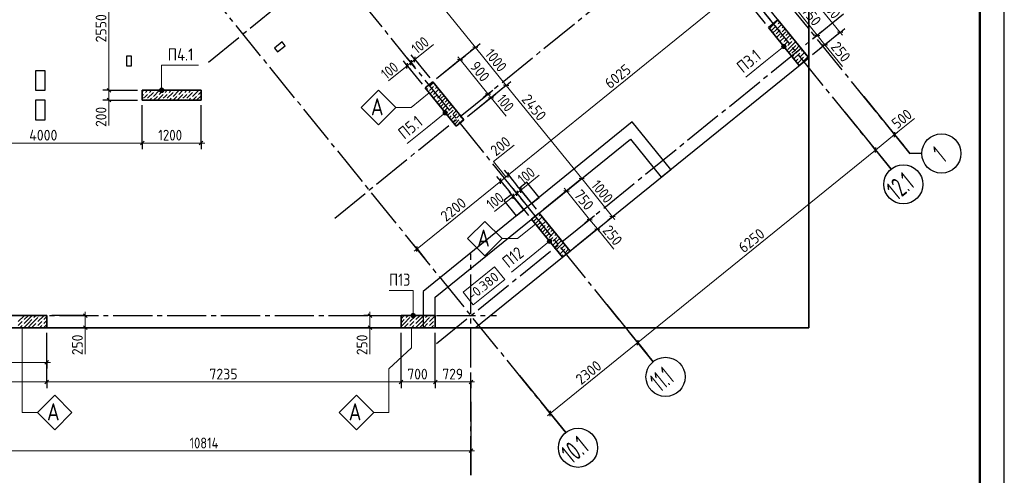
# Model space of a CAD drawing. Header units: millimetres. Extents: x 0 to 59400, y 0 to 42000.
# Tile 10 of 11: x 39290 to 59400, y 16519 to 25825. Entities that reach past the tile are written whole.
import ezdxf

# ---------------------------------------------------------------- set-up
doc = ezdxf.new("R2010")
doc.units = ezdxf.units.MM
doc.linetypes.add('______2', pattern=[270, 200, -70])
doc.linetypes.add('______5', pattern=[1100, 800, -100, 100, -100])
for name, color, linetype, lineweight in [('Standard', 7, 'Continuous', 25), ('ЖБ Перекрытие верхний уровень', 7, 'Continuous', 18), ('ЖБ Перекрытие нижний уровень с отделкой', 7, 'Continuous', 13), ('Общий01', 7, 'Continuous', 13), ('Позиционная метка линия выноска', 7, 'Continuous', 13), ('Примечания', 7, 'Continuous', 13), ('Размерная линия_ общее', 7, 'Continuous', 13)]:
    doc.layers.add(name, color=color, linetype=linetype, lineweight=lineweight)
doc.layers.add('ЖБ Пилон', color=7, linetype='______2', lineweight=13, true_color=0xa0a0a0)
doc.layers.add('Оси', color=7, linetype='______5', lineweight=13, true_color=0x656565)
doc.styles.add('ISOCPEUR', font='txt')

msp = doc.modelspace()

# ---------------------------------------------------------------- hatches: boundary and pattern name
at = {"layer": 'ЖБ Пилон', "linetype": 'Continuous', "lineweight": 18, "transparency": 33554687}
for points in [[(54756, 25719), (54761, 25724), (54766, 25719), (54761, 25714)], [(54836, 25639), (54841, 25644), (54846, 25639), (54841, 25634)], [(54836, 25559), (54841, 25564), (54846, 25559), (54841, 25554)], [(54956, 25599), (54958, 25601), (54962, 25595), (54961, 25594)], [(54716, 25519), (54721, 25524), (54726, 25519), (54721, 25514)], [(54796, 25439), (54801, 25444), (54806, 25439), (54801, 25434)], [(54876, 25359), (54881, 25364), (54886, 25359), (54881, 25354)], [(54916, 25479), (54921, 25484), (54926, 25479), (54921, 25474)], [(54996, 25399), (55001, 25404), (55006, 25399), (55001, 25394)], [(55076, 25399), (55081, 25404), (55086, 25399), (55081, 25394)], [(54956, 25279), (54961, 25284), (54966, 25279), (54961, 25274)], [(54959, 25202), (54961, 25204), (54966, 25199), (54963, 25196)], [(55156, 25319), (55161, 25324), (55166, 25319), (55161, 25314)], [(55236, 25239), (55241, 25244), (55246, 25239), (55241, 25234)], [(55236, 25159), (55241, 25164), (55246, 25159), (55241, 25154)], [(55036, 25119), (55041, 25124), (55046, 25119), (55041, 25114)], [(55116, 25119), (55121, 25124), (55126, 25119), (55121, 25114)], [(55196, 25039), (55201, 25044), (55206, 25039), (55201, 25034)], [(55276, 24959), (55281, 24964), (55286, 24959), (55281, 24954)], [(55316, 25079), (55321, 25084), (55326, 25079), (55321, 25074)], [(42036, 24359), (42041, 24364), (42046, 24359), (42041, 24354)], [(42436, 24359), (42441, 24364), (42446, 24359), (42441, 24354)], [(42836, 24359), (42841, 24364), (42846, 24359), (42841, 24354)], [(47636, 24439), (47641, 24444), (47646, 24439), (47641, 24434)], [(47636, 24359), (47641, 24364), (47646, 24359), (47641, 24354)], [(47756, 24479), (47761, 24484), (47766, 24479), (47761, 24474)], [(47756, 24399), (47761, 24404), (47766, 24399), (47761, 24394)], [(41796, 24199), (41801, 24204), (41806, 24199), (41801, 24194)], [(41836, 24319), (41841, 24324), (41846, 24319), (41841, 24314)], [(41876, 24199), (41881, 24204), (41886, 24199), (41881, 24194)], [(41916, 24319), (41921, 24324), (41926, 24319), (41921, 24314)], [(41996, 24239), (42001, 24244), (42006, 24239), (42001, 24234)], [(42116, 24279), (42121, 24284), (42126, 24279), (42121, 24274)], [(42196, 24199), (42201, 24204), (42206, 24199), (42201, 24194)], [(42236, 24319), (42241, 24324), (42246, 24319), (42241, 24314)], [(42276, 24199), (42281, 24204), (42286, 24199), (42281, 24194)], [(42316, 24319), (42321, 24324), (42326, 24319), (42321, 24314)], [(42396, 24239), (42401, 24244), (42406, 24239), (42401, 24234)], [(42516, 24279), (42521, 24284), (42526, 24279), (42521, 24274)], [(42596, 24199), (42601, 24204), (42606, 24199), (42601, 24194)], [(42636, 24319), (42641, 24324), (42646, 24319), (42641, 24314)], [(42676, 24199), (42681, 24204), (42686, 24199), (42681, 24194)], [(42716, 24319), (42721, 24324), (42726, 24319), (42721, 24314)], [(42796, 24239), (42801, 24244), (42806, 24239), (42801, 24234)], [(42916, 24279), (42921, 24284), (42926, 24279), (42921, 24274)], [(47716, 24279), (47721, 24284), (47726, 24279), (47721, 24274)], [(47796, 24199), (47801, 24204), (47806, 24199), (47801, 24194)], [(47836, 24319), (47841, 24324), (47846, 24319), (47841, 24314)], [(47876, 24199), (47881, 24204), (47886, 24199), (47881, 24194)], [(47916, 24319), (47919, 24322), (47923, 24316), (47921, 24314)], [(47956, 24119), (47961, 24124), (47966, 24119), (47961, 24114)], [(48036, 24039), (48041, 24044), (48046, 24039), (48041, 24034)], [(48036, 23959), (48041, 23964), (48046, 23959), (48041, 23954)], [(48156, 23999), (48161, 24004), (48166, 23999), (48161, 23994)], [(48116, 23879), (48121, 23884), (48126, 23879), (48121, 23874)], [(48196, 23799), (48201, 23804), (48206, 23799), (48201, 23794)], [(48236, 23919), (48241, 23924), (48245, 23919), (48241, 23914)], [(48276, 23799), (48281, 23804), (48286, 23799), (48281, 23794)], [(49802, 21795), (49801, 21794), (49801, 21794)], [(49876, 21799), (49881, 21804), (49886, 21799), (49881, 21794)], [(49956, 21719), (49961, 21724), (49966, 21719), (49961, 21714)], [(50036, 21639), (50041, 21644), (50046, 21639), (50041, 21634)], [(50036, 21559), (50041, 21564), (50046, 21559), (50041, 21554)], [(49996, 21439), (50001, 21444), (50006, 21439), (50001, 21434)], [(50076, 21359), (50081, 21364), (50086, 21359), (50081, 21354)], [(50116, 21479), (50121, 21484), (50126, 21479), (50121, 21474)], [(50196, 21399), (50201, 21404), (50206, 21399), (50201, 21394)], [(50276, 21399), (50281, 21404), (50283, 21402), (50286, 21399), (50281, 21394)], [(50156, 21279), (50161, 21284), (50166, 21279), (50161, 21274)], [(50316, 21119), (50321, 21124), (50326, 21119), (50321, 21114)], [(50436, 21159), (50441, 21164), (50446, 21159), (50441, 21154)], [(50396, 21039), (50401, 21044), (50406, 21039), (50401, 21034)], [(39556, 19719), (39561, 19724), (39566, 19719), (39561, 19714)], [(39676, 19759), (39681, 19764), (39686, 19759), (39681, 19754)], [(47156, 19719), (47161, 19724), (47166, 19719), (47161, 19714)], [(47276, 19759), (47281, 19764), (47286, 19759), (47281, 19754)], [(47556, 19719), (47561, 19724), (47566, 19719), (47561, 19714)], [(47676, 19759), (47681, 19764), (47686, 19759), (47681, 19754)], [(39356, 19679), (39361, 19684), (39366, 19679), (39361, 19674)], [(39356, 19599), (39361, 19604), (39366, 19599), (39361, 19594)], [(39636, 19639), (39641, 19644), (39646, 19639), (39641, 19634)], [(39636, 19559), (39641, 19564), (39646, 19559), (39641, 19554)], [(39756, 19679), (39761, 19684), (39766, 19679), (39761, 19674)], [(39756, 19599), (39761, 19604), (39766, 19599), (39761, 19594)], [(47236, 19639), (47241, 19644), (47246, 19639), (47241, 19634)], [(47236, 19559), (47241, 19564), (47246, 19559), (47241, 19554)], [(47356, 19679), (47361, 19684), (47366, 19679), (47361, 19674)], [(47356, 19599), (47361, 19604), (47366, 19599), (47361, 19594)], [(47636, 19639), (47641, 19644), (47646, 19639), (47641, 19634)], [(47636, 19559), (47641, 19564), (47646, 19559), (47641, 19554)], [(47756, 19679), (47761, 19684), (47766, 19679), (47761, 19674)], [(47756, 19599), (47761, 19604), (47766, 19599), (47761, 19594)]]:
    msp.add_hatch(color=7, dxfattribs=at).paths.add_polyline_path(points, flags=16)
at = {"layer": 'Общий01', "linetype": 'Continuous', "lineweight": 13, "transparency": 33554687}
for points in [[(54853, 25271), (54904, 25234), (54855, 25294)], [(54881, 25236), (54853, 25271), (54862, 25250)], [(54853, 25271), (54881, 25236), (54904, 25234)], [(54855, 25294), (54925, 25243), (54869, 25313)], [(54855, 25294), (54904, 25234), (54925, 25243)], [(54869, 25313), (54939, 25262), (54890, 25322)], [(54869, 25313), (54925, 25243), (54939, 25262)], [(54890, 25322), (54939, 25262), (54941, 25285)], [(54890, 25322), (54941, 25285), (54913, 25320)], [(54913, 25320), (54941, 25285), (54932, 25306)], [(42228, 24404), (42151, 24404), (42144, 24382)], [(42228, 24404), (42144, 24382), (42234, 24382)], [(42234, 24382), (42144, 24382), (42151, 24360)], [(42212, 24421), (42167, 24421), (42151, 24404)], [(42212, 24421), (42151, 24404), (42228, 24404)], [(42234, 24382), (42151, 24360), (42228, 24360)], [(42228, 24360), (42151, 24360), (42167, 24343)], [(42167, 24421), (42212, 24421), (42189, 24427)], [(42228, 24360), (42167, 24343), (42212, 24343)], [(42212, 24343), (42167, 24343), (42189, 24337)], [(47938, 23918), (47989, 23881), (47941, 23941)], [(47941, 23941), (48011, 23890), (47954, 23960)], [(47941, 23941), (47989, 23881), (48011, 23890)], [(47954, 23960), (48024, 23909), (47976, 23970)], [(47954, 23960), (48011, 23890), (48024, 23909)], [(47976, 23970), (48024, 23909), (48027, 23932)], [(47976, 23970), (48027, 23932), (47998, 23967)], [(47998, 23967), (48027, 23932), (48017, 23954)], [(47966, 23884), (47938, 23918), (47947, 23897)], [(47938, 23918), (47966, 23884), (47989, 23881)], [(50068, 21315), (50138, 21264), (50081, 21334)], [(50081, 21334), (50151, 21283), (50103, 21343)], [(50081, 21334), (50138, 21264), (50151, 21283)], [(50103, 21343), (50151, 21283), (50154, 21305)], [(50103, 21343), (50154, 21305), (50125, 21340)], [(50125, 21340), (50154, 21305), (50144, 21327)], [(50065, 21292), (50116, 21254), (50068, 21315)], [(50094, 21257), (50065, 21292), (50074, 21270)], [(50065, 21292), (50094, 21257), (50116, 21254)], [(50068, 21315), (50116, 21254), (50138, 21264)], [(47363, 19804), (47285, 19804), (47279, 19782)], [(47363, 19804), (47279, 19782), (47369, 19782)], [(47369, 19782), (47279, 19782), (47285, 19760)], [(47346, 19821), (47301, 19821), (47285, 19804)], [(47346, 19821), (47285, 19804), (47363, 19804)], [(47369, 19782), (47285, 19760), (47363, 19760)], [(47363, 19760), (47285, 19760), (47301, 19743)], [(47301, 19821), (47346, 19821), (47324, 19827)], [(47363, 19760), (47301, 19743), (47346, 19743)], [(47346, 19743), (47301, 19743), (47324, 19737)]]:
    msp.add_hatch(color=7, dxfattribs=at).paths.add_polyline_path(points)

# ---------------------------------------------------------------- linework, layer by layer
at = {"layer": 'Standard', "color": 7, "linetype": 'Continuous', "lineweight": 35, "transparency": 33554687}
for p, q in [((58900, 39900), (58900, 20500)), ((58900, 39500), (58900, 20100))]:
    msp.add_line(p, q, dxfattribs=at)
at = {"layer": 'Standard', "color": 7, "linetype": 'Continuous', "lineweight": 50, "transparency": 33554687}
msp.add_line((58900, 39400), (58900, 23200), dxfattribs=at)
at = {"layer": 'Standard', "color": 7, "linetype": 'Continuous', "lineweight": 25, "transparency": 33554687}
msp.add_lwpolyline([(0, 0), (59400, 0), (59400, 42000), (0, 42000), (0, 0)], close=True, dxfattribs=at)
at = {"layer": 'Standard', "color": 7, "linetype": 'Continuous', "lineweight": 50, "transparency": 33554687}
msp.add_lwpolyline([(2000, 41500), (58900, 41500), (58900, 500), (2000, 500), (2000, 41500)], close=True, dxfattribs=at)
at = {"layer": 'Standard', "color": 7, "linetype": 'Continuous', "lineweight": 18, "transparency": 33554687}
msp.add_lwpolyline([(58900, 41500), (2000, 41500), (2000, 6000), (58900, 6000), (58900, 41500)], dxfattribs=at)
at = {"layer": 'Standard', "color": 7, "linetype": 'Continuous', "lineweight": 13, "transparency": 33554687}
msp.add_lwpolyline([(6813, 19532), (55406, 19532), (55406, 38032), (6813, 38032), (6813, 19532)], dxfattribs=at)
at = {"layer": 'Standard', "color": 7, "linetype": 'Continuous', "lineweight": 35, "transparency": 33554687}
msp.add_lwpolyline([(6813, 19532), (55406, 19532), (55406, 38032), (6813, 38032), (6813, 19532)], dxfattribs=at)
at = {"layer": 'ЖБ Перекрытие верхний уровень', "color": 253, "linetype": 'Continuous', "lineweight": -3, "true_color": 0xa0a0a0, "transparency": 33554687}
for p, q in [((55406, 25047), (46407, 36160)), ((44650, 25371), (44495, 25245)), ((44713, 25293), (44650, 25371)), ((44495, 25245), (44558, 25167)), ((44558, 25167), (44713, 25293)), ((41573, 25082), (41473, 25082)), ((41473, 25082), (41473, 24882)), ((41573, 24882), (41573, 25082)), ((52394, 22608), (55406, 25047)), ((39813, 24782), (39613, 24782)), ((39613, 24782), (39613, 24382)), ((39813, 24382), (39813, 24782)), ((41473, 24882), (41573, 24882)), ((39613, 24382), (39813, 24382)), ((39813, 24182), (39613, 24182)), ((39613, 24182), (39613, 23782)), ((39813, 23782), (39813, 24182)), ((39613, 23782), (39813, 23782)), ((47778, 20157), (51765, 23386)), ((51765, 23386), (52394, 22608)), ((49646, 22506), (49491, 22380)), ((49491, 22380), (49743, 22070)), ((49898, 22195), (49646, 22506)), ((49335, 22255), (49180, 22129)), ((49180, 22129), (49432, 21818)), ((49587, 21944), (49335, 22255)), ((49743, 22070), (49898, 22195)), ((49432, 21818), (49587, 21944)), ((47778, 19532), (47778, 20157)), ((33493, 19532), (47778, 19532))]:
    msp.add_line(p, q, dxfattribs=at)
at = {"layer": 'ЖБ Перекрытие нижний уровень с отделкой', "color": 253, "linetype": 'Continuous', "lineweight": -3, "true_color": 0xa0a0a0, "transparency": 33554687}
for p, q in [((51802, 23737), (47528, 20276)), ((52589, 22766), (51802, 23737)), ((48595, 19532), (52589, 22766)), ((47528, 20276), (47528, 19532)), ((47528, 19532), (48595, 19532))]:
    msp.add_line(p, q, dxfattribs=at)
at = {"layer": 'ЖБ Пилон', "color": 7, "linetype": 'Continuous', "lineweight": 35, "transparency": 33554687}
for p, q in [((54777, 25824), (54583, 25666)), ((55406, 25047), (54777, 25824)), ((54583, 25666), (55212, 24889)), ((55212, 24889), (55406, 25047)), ((47729, 24556), (47574, 24430)), ((48358, 23779), (47729, 24556)), ((42993, 24382), (41793, 24382)), ((41793, 24382), (41793, 24182)), ((42993, 24182), (42993, 24382)), ((47574, 24430), (48203, 23653)), ((41793, 24182), (42993, 24182)), ((48203, 23653), (48358, 23779)), ((49900, 21875), (49745, 21749)), ((49745, 21749), (50374, 20972)), ((50530, 21098), (49900, 21875)), ((50374, 20972), (50530, 21098)), ((39843, 19782), (37593, 19782)), ((39843, 19532), (39843, 19782)), ((47078, 19782), (47078, 19532)), ((47778, 19782), (47078, 19782)), ((47778, 19532), (47778, 19782)), ((37593, 19532), (39843, 19532)), ((47078, 19532), (47778, 19532))]:
    msp.add_line(p, q, dxfattribs=at)
at = {"layer": 'ЖБ Пилон', "color": 251, "linetype": 'Continuous', "lineweight": 18, "true_color": 0x494949, "transparency": 33554687}
for p, q in [((54661, 25699), (54781, 25819)), ((54817, 25775), (54781, 25739)), ((54661, 25699), (54603, 25641)), ((54661, 25619), (54639, 25597)), ((54741, 25699), (54661, 25619)), ((54741, 25619), (54675, 25553)), ((54741, 25619), (54853, 25731)), ((54821, 25619), (54741, 25539)), ((54941, 25579), (54821, 25459)), ((54888, 25687), (54861, 25659)), ((54861, 25579), (54901, 25619)), ((54901, 25619), (54924, 25642)), ((54996, 25554), (54941, 25499)), ((54821, 25539), (54746, 25464)), ((54901, 25459), (54818, 25376)), ((54854, 25332), (54861, 25339)), ((54981, 25379), (54889, 25288)), ((55021, 25499), (54901, 25379)), ((55061, 25379), (54981, 25299)), ((55021, 25419), (55061, 25459)), ((55061, 25459), (55067, 25466)), ((55061, 25299), (55139, 25377)), ((55103, 25421), (55101, 25419)), ((54925, 25243), (54941, 25259)), ((55061, 25299), (54981, 25219)), ((55061, 25219), (54997, 25155)), ((55141, 25299), (55061, 25219)), ((55141, 25219), (55061, 25139)), ((55221, 25139), (55104, 25022)), ((55141, 25219), (55210, 25289)), ((55221, 25219), (55141, 25139)), ((55318, 25156), (55221, 25059)), ((55261, 25179), (55282, 25200)), ((55068, 25067), (55101, 25099)), ((55140, 24978), (55181, 25019)), ((55301, 25059), (55181, 24939)), ((55212, 24890), (55261, 24939)), ((55389, 25068), (55301, 24979)), ((55354, 25112), (55341, 25099)), ((47742, 24540), (47661, 24459)), ((41823, 24382), (41793, 24351)), ((41903, 24382), (41861, 24339)), ((42021, 24339), (41901, 24219)), ((41983, 24382), (41941, 24339)), ((42141, 24379), (42021, 24259)), ((42061, 24379), (42063, 24382)), ((42223, 24382), (42141, 24299)), ((42303, 24382), (42261, 24339)), ((42421, 24339), (42301, 24219)), ((42383, 24382), (42341, 24339)), ((42541, 24379), (42421, 24259)), ((42461, 24379), (42463, 24382)), ((42623, 24382), (42541, 24299)), ((42703, 24382), (42661, 24339)), ((42821, 24339), (42701, 24219)), ((42783, 24382), (42741, 24339)), ((42941, 24379), (42821, 24259)), ((42861, 24379), (42863, 24382)), ((42993, 24351), (42941, 24299)), ((47621, 24419), (47600, 24398)), ((47661, 24379), (47701, 24419)), ((47741, 24379), (47671, 24310)), ((47701, 24419), (47741, 24459)), ((47849, 24408), (47741, 24299)), ((47813, 24452), (47781, 24419)), ((47885, 24363), (47861, 24339)), ((41821, 24299), (41793, 24271)), ((41821, 24219), (41861, 24259)), ((41861, 24259), (41901, 24299)), ((41943, 24182), (41981, 24219)), ((42101, 24259), (42023, 24182)), ((42221, 24299), (42103, 24182)), ((42221, 24219), (42261, 24259)), ((42261, 24259), (42301, 24299)), ((42343, 24182), (42381, 24219)), ((42501, 24259), (42423, 24182)), ((42621, 24299), (42503, 24182)), ((42621, 24219), (42661, 24259)), ((42661, 24259), (42701, 24299)), ((42743, 24182), (42781, 24219)), ((42901, 24259), (42823, 24182)), ((42993, 24271), (42903, 24182)), ((47821, 24299), (47743, 24221)), ((47781, 24179), (47779, 24177)), ((47861, 24179), (47814, 24133)), ((47821, 24219), (47861, 24259)), ((47861, 24259), (47901, 24299)), ((47861, 24099), (47981, 24219)), ((47957, 24275), (47901, 24219)), ((47941, 24019), (48061, 24139)), ((48028, 24187), (47981, 24139)), ((47861, 24099), (47850, 24089)), ((47941, 24099), (47886, 24044)), ((47941, 24019), (47922, 24000)), ((48021, 24019), (47958, 23956)), ((48021, 23939), (47993, 23912)), ((48141, 23979), (48029, 23868)), ((48100, 24098), (48061, 24059)), ((48061, 23979), (48101, 24019)), ((48101, 24019), (48136, 24054)), ((48207, 23966), (48141, 23899)), ((48101, 23859), (48065, 23823)), ((48221, 23899), (48101, 23779)), ((48181, 23779), (48137, 23735)), ((48261, 23779), (48181, 23699)), ((48221, 23819), (48261, 23859)), ((48261, 23859), (48279, 23877)), ((48265, 23703), (48350, 23789)), ((48315, 23833), (48301, 23819)), ((49776, 21774), (49747, 21746)), ((49861, 21779), (49783, 21702)), ((49861, 21699), (49961, 21800)), ((49925, 21844), (49901, 21819)), ((49997, 21755), (49981, 21739)), ((49861, 21699), (49819, 21657)), ((49861, 21619), (49855, 21613)), ((49941, 21699), (49861, 21619)), ((49941, 21619), (49891, 21569)), ((49941, 21619), (50033, 21711)), ((50021, 21619), (49941, 21539)), ((50021, 21539), (49962, 21481)), ((50140, 21579), (50021, 21459)), ((50069, 21667), (50061, 21659)), ((50061, 21579), (50101, 21619)), ((50101, 21619), (50104, 21623)), ((50176, 21534), (50141, 21499)), ((50101, 21459), (50034, 21392)), ((50212, 21490), (50101, 21379)), ((50181, 21379), (50105, 21304)), ((50261, 21379), (50181, 21299)), ((50221, 21419), (50248, 21446)), ((50261, 21299), (50319, 21358)), ((50261, 21299), (50181, 21219)), ((50261, 21219), (50213, 21171)), ((50341, 21299), (50261, 21219)), ((50341, 21219), (50261, 21139)), ((50421, 21139), (50320, 21038)), ((50341, 21219), (50391, 21269)), ((50421, 21219), (50341, 21139)), ((50498, 21136), (50421, 21059)), ((50461, 21179), (50462, 21181)), ((50284, 21083), (50301, 21099)), ((50356, 20994), (50381, 21019)), ((39381, 19779), (39261, 19659)), ((39303, 19782), (39301, 19779)), ((39461, 19779), (39381, 19699)), ((39461, 19699), (39543, 19782)), ((39541, 19619), (39661, 19739)), ((39623, 19782), (39581, 19739)), ((39781, 19779), (39661, 19659)), ((39703, 19782), (39701, 19779)), ((39843, 19761), (39781, 19699)), ((47078, 19716), (47143, 19782)), ((47141, 19619), (47261, 19739)), ((47223, 19782), (47181, 19739)), ((47381, 19779), (47261, 19659)), ((47303, 19782), (47301, 19779)), ((47461, 19779), (47381, 19699)), ((47461, 19699), (47543, 19782)), ((47541, 19619), (47661, 19739)), ((47623, 19782), (47581, 19739)), ((47778, 19776), (47661, 19659)), ((47703, 19782), (47701, 19779)), ((39261, 19579), (39301, 19619)), ((39341, 19579), (39293, 19532)), ((39301, 19619), (39341, 19659)), ((39461, 19619), (39373, 19532)), ((39461, 19699), (39381, 19619)), ((39541, 19699), (39461, 19619)), ((39541, 19619), (39461, 19539)), ((39621, 19619), (39541, 19539)), ((39621, 19539), (39613, 19532)), ((39661, 19579), (39701, 19619)), ((39741, 19579), (39693, 19532)), ((39701, 19619), (39741, 19659)), ((39843, 19601), (39773, 19532)), ((39843, 19681), (39781, 19619)), ((47141, 19699), (47078, 19636)), ((47141, 19619), (47078, 19556)), ((47221, 19619), (47141, 19539)), ((47221, 19539), (47213, 19532)), ((47261, 19579), (47301, 19619)), ((47341, 19579), (47293, 19532)), ((47301, 19619), (47341, 19659)), ((47461, 19619), (47373, 19532)), ((47461, 19699), (47381, 19619)), ((47541, 19699), (47461, 19619)), ((47541, 19619), (47461, 19539)), ((47621, 19619), (47541, 19539)), ((47621, 19539), (47613, 19532)), ((47661, 19579), (47701, 19619)), ((47741, 19579), (47693, 19532)), ((47701, 19619), (47741, 19659)), ((47778, 19536), (47773, 19532))]:
    msp.add_line(p, q, dxfattribs=at)
at = {"layer": 'Общий01', "color": 7, "linetype": 'Continuous', "lineweight": 13, "transparency": 33554687}
for p, q in [((54862, 25250), (54862, 25250)), ((54869, 25313), (54869, 25313)), ((54925, 25243), (54925, 25243)), ((54932, 25306), (54932, 25306)), ((42144, 24382), (42144, 24382)), ((42189, 24427), (42189, 24427)), ((42189, 24337), (42189, 24337)), ((42234, 24382), (42234, 24382)), ((47954, 23960), (47954, 23960)), ((48017, 23954), (48017, 23954)), ((47947, 23897), (47947, 23897)), ((48011, 23890), (48011, 23890)), ((50081, 21334), (50081, 21334)), ((50144, 21327), (50144, 21327)), ((50074, 21270), (50074, 21270)), ((50138, 21264), (50138, 21264)), ((47279, 19782), (47279, 19782)), ((47324, 19827), (47324, 19827)), ((47324, 19737), (47324, 19737)), ((47369, 19782), (47369, 19782))]:
    msp.add_line(p, q, dxfattribs=at)
for points in [[(54120, 24649), (54524, 24976), (54897, 25278)], [(42939, 24897), (42189, 24897), (42189, 24382)], [(47206, 23296), (47609, 23623), (47982, 23925)], [(49333, 20670), (49736, 20997), (50109, 21299)], [(46835, 20297), (47324, 20297), (47324, 19782)]]:
    msp.add_lwpolyline(points, dxfattribs=at)
at = {"layer": 'Общий01', "color": 7, "linetype": 'Continuous', "lineweight": 18, "transparency": 33554687}
msp.add_lwpolyline([(48555, 19999), (49197, 20519), (48987, 20778), (48345, 20258), (48555, 19999)], dxfattribs=at)
at = {"layer": 'Общий01', "color": 7, "linetype": 'Continuous', "lineweight": 13, "transparency": 33554687}
for centre in [(54897, 25278), (42189, 24382), (47982, 23925), (50109, 21299), (47324, 19782)]:
    msp.add_circle(centre, 45, dxfattribs=at)
at = {"layer": 'Оси', "color": 8, "linetype": '______5', "lineweight": -3, "transparency": 33554687}
for p, q in [((57475, 23088), (46097, 37139)), ((57086, 22773), (45708, 36824)), ((43143, 24960), (53230, 33129)), ((52229, 18840), (40851, 32891)), ((50442, 17393), (39063, 31443)), ((45723, 21774), (55810, 29942)), ((47800, 19209), (57887, 27378)), ((48507, 16519), (48507, 21045)), ((3800, 19782), (49030, 19782))]:
    msp.add_line(p, q, dxfattribs=at)
at = {"layer": 'Оси', "color": 7, "linetype": 'Continuous', "lineweight": 25, "transparency": 33554687}
for p, q in [((56531, 24254), (57472, 23092)), ((56142, 23939), (57086, 22773)), ((57715, 23092), (57472, 23092)), ((51285, 20006), (52229, 18840)), ((49498, 18558), (50442, 17393)), ((48507, 18019), (48507, 16519))]:
    msp.add_line(p, q, dxfattribs=at)
at = {"layer": 'Оси', "color": 7, "linetype": 'Continuous', "lineweight": 13, "transparency": 33554687}
msp.add_line((57160, 23477), (57564, 23804), dxfattribs=at)
at = {"layer": 'Оси', "color": 7, "linetype": 'Continuous', "lineweight": 25, "transparency": 33554687}
for centre in [(58115, 23092), (57338, 22462), (52481, 18529), (50693, 17082)]:
    msp.add_circle(centre, 400, dxfattribs=at)
at = {"layer": 'Позиционная метка линия выноска', "color": 7, "linetype": 'Continuous', "lineweight": 13, "transparency": 33554687}
for points in [[(46974, 24034), (46620, 24387), (46267, 24034), (46620, 23680), (46974, 24034)], [(46974, 24034), (47284, 24034), (47653, 24332)], [(49145, 21353), (48792, 21706), (48438, 21353), (48792, 20999), (49145, 21353)], [(49145, 21353), (49455, 21353), (49824, 21651)], [(39651, 17804), (39341, 17804), (39341, 19532)], [(46521, 17804), (46831, 17804), (46831, 18694), (47291, 19122), (47291, 19532)], [(39651, 17804), (40004, 18158), (40358, 17804), (40004, 17450), (39651, 17804)], [(46521, 17804), (46167, 18158), (45814, 17804), (46167, 17450), (46521, 17804)]]:
    msp.add_lwpolyline(points, dxfattribs=at)
at = {"layer": 'Примечания', "color": 7, "linetype": 'Continuous', "lineweight": 13, "transparency": 33554687}
for p, q in [((47742, 25318), (47361, 25010)), ((56095, 24871), (55736, 25314)), ((47206, 24884), (46825, 24576)), ((41112, 24182), (41112, 23662)), ((48917, 24232), (49225, 23851)), ((49903, 22650), (49522, 22342)), ((49366, 22216), (48986, 21908)), ((51088, 21551), (51422, 21139)), ((40629, 19532), (40629, 18992)), ((46442, 19532), (46442, 18992))]:
    msp.add_line(p, q, dxfattribs=at)
msp.add_lwpolyline([(49222, 22614), (48970, 22925), (49390, 23265)], dxfattribs=at)
at = {"layer": 'Размерная линия_ общее', "color": 7, "linetype": 'Continuous', "lineweight": 13, "transparency": 33554687}
for p, q in [((48597, 25259), (46961, 27280)), ((49270, 22653), (53952, 26445)), ((56047, 25566), (55417, 26343)), ((55107, 26091), (55579, 25509)), ((56047, 25566), (56094, 25508)), ((55579, 25509), (55736, 25314)), ((49226, 24482), (48597, 25259)), ((55736, 25314), (55783, 25256)), ((47206, 24884), (47284, 24947)), ((47284, 24947), (47361, 25010)), ((47361, 25010), (47420, 25057)), ((48288, 25009), (48240, 25067)), ((48288, 25009), (48854, 24310)), ((47206, 24884), (47148, 24837)), ((41112, 24382), (41112, 24182)), ((50768, 22578), (49226, 24482)), ((41112, 24182), (41112, 24107)), ((48854, 24310), (48917, 24232)), ((48917, 24232), (48964, 24174)), ((56772, 23162), (57160, 23477)), ((57160, 23477), (57218, 23524)), ((42993, 23306), (41793, 23306)), ((42993, 23306), (43068, 23306)), ((51914, 19229), (56772, 23162)), ((47405, 21142), (49115, 22527)), ((49115, 22527), (49270, 22653)), ((51397, 21801), (50768, 22578)), ((49522, 22342), (49444, 22279)), ((49522, 22342), (49580, 22389)), ((50459, 22328), (50412, 22386)), ((50459, 22328), (50931, 21745)), ((49366, 22216), (49308, 22169)), ((49444, 22279), (49366, 22216)), ((50931, 21745), (51088, 21551)), ((51397, 21801), (51445, 21743)), ((51088, 21551), (51135, 21492)), ((47405, 21142), (47347, 21095)), ((40629, 19782), (40629, 19857)), ((40629, 19782), (40629, 19532)), ((46442, 19782), (46442, 19857)), ((46442, 19782), (46442, 19532)), ((40629, 19532), (40629, 19457)), ((46442, 19532), (46442, 19457)), ((50127, 17781), (51914, 19229)), ((37693, 18826), (39843, 18826)), ((39843, 18826), (39918, 18826)), ((37593, 18426), (39843, 18426)), ((39843, 18426), (47078, 18426)), ((47078, 18426), (47778, 18426)), ((47778, 18426), (48507, 18426)), ((48507, 18426), (48582, 18426)), ((50127, 17781), (50069, 17734)), ((37693, 17019), (48507, 17019)), ((48507, 17019), (48582, 17019))]:
    msp.add_line(p, q, dxfattribs=at)
at = {"layer": 'Размерная линия_ общее', "color": 253, "linetype": 'Continuous', "lineweight": -3, "true_color": 0xa0a0a0, "transparency": 33554687}
for p, q in [((54301, 26212), (54616, 25823)), ((54204, 26134), (54519, 25745)), ((56047, 25566), (55484, 25110)), ((55579, 25509), (55676, 25587)), ((56047, 25566), (55950, 25487)), ((56047, 25566), (56144, 25645)), ((55579, 25509), (55481, 25430)), ((55579, 25509), (55579, 25509)), ((55736, 25314), (55833, 25393)), ((48597, 25259), (47806, 24619)), ((48597, 25259), (48500, 25181)), ((48597, 25259), (48694, 25338)), ((55736, 25314), (55639, 25236)), ((55736, 25314), (55736, 25314)), ((47206, 24884), (47127, 24981)), ((47284, 24947), (47205, 25044)), ((47361, 25010), (47283, 25107)), ((47284, 24947), (47362, 24850)), ((47284, 24947), (47322, 24899)), ((47361, 25010), (47440, 24913)), ((47361, 25010), (47666, 24634)), ((48288, 25009), (47806, 24619)), ((48288, 25009), (48191, 24930)), ((48288, 25009), (48385, 25088)), ((47206, 24884), (47285, 24787)), ((47206, 24884), (47510, 24508)), ((49226, 24482), (49323, 24561)), ((41112, 24382), (40987, 24382)), ((41112, 24382), (41237, 24382)), ((41112, 24382), (41693, 24382)), ((49226, 24482), (48436, 23842)), ((48854, 24310), (48951, 24388)), ((49226, 24482), (49129, 24404)), ((41112, 24182), (40987, 24182)), ((41112, 24182), (41237, 24182)), ((41112, 24182), (41693, 24182)), ((48917, 24232), (48436, 23842)), ((48854, 24310), (48757, 24231)), ((48917, 24232), (48820, 24153)), ((48854, 24310), (48836, 24295)), ((48917, 24232), (49014, 24311)), ((42993, 23306), (42993, 24082)), ((57160, 23477), (57081, 23574)), ((41793, 23306), (41793, 23431)), ((42993, 23306), (42993, 23431)), ((57160, 23477), (57239, 23379)), ((57160, 23477), (57346, 23247)), ((41793, 23306), (41793, 23181)), ((42993, 23306), (42993, 23181)), ((56772, 23162), (56693, 23259)), ((56772, 23162), (56850, 23065)), ((56772, 23162), (56960, 22929)), ((49270, 22653), (49192, 22750)), ((49115, 22527), (49036, 22624)), ((49115, 22527), (49193, 22430)), ((49115, 22527), (49304, 22294)), ((49270, 22653), (49349, 22556)), ((49270, 22653), (49459, 22420)), ((50768, 22578), (49978, 21938)), ((50768, 22578), (50671, 22500)), ((50768, 22578), (50865, 22657)), ((49444, 22279), (49366, 22376)), ((49522, 22342), (49443, 22439)), ((49522, 22342), (49601, 22245)), ((49522, 22342), (49837, 21953)), ((50459, 22328), (49978, 21938)), ((50459, 22328), (50362, 22249)), ((50459, 22328), (50556, 22407)), ((49366, 22216), (49288, 22313)), ((49366, 22216), (49445, 22119)), ((49366, 22216), (49682, 21827)), ((49444, 22279), (49523, 22182)), ((49444, 22279), (49759, 21890)), ((50931, 21745), (50834, 21666)), ((50931, 21745), (51028, 21824)), ((50931, 21745), (50931, 21745)), ((51397, 21801), (51300, 21722)), ((51397, 21801), (51372, 21781)), ((51397, 21801), (51494, 21880)), ((51088, 21551), (50607, 21161)), ((51088, 21551), (50991, 21472)), ((51088, 21551), (51185, 21629)), ((47405, 21142), (47326, 21240)), ((47405, 21142), (47484, 21045)), ((47405, 21142), (47594, 20909)), ((40629, 19782), (39943, 19782)), ((40629, 19782), (40504, 19782)), ((40629, 19782), (40754, 19782)), ((46442, 19782), (46317, 19782)), ((46442, 19782), (46567, 19782)), ((40629, 19532), (39943, 19532)), ((40629, 19532), (40504, 19532)), ((40629, 19532), (40754, 19532)), ((46442, 19532), (46317, 19532)), ((46442, 19532), (46567, 19532)), ((39843, 18826), (39843, 19432)), ((51914, 19229), (51836, 19326)), ((51914, 19229), (51993, 19132)), ((51914, 19229), (52103, 18995)), ((39843, 18826), (39843, 18951)), ((39843, 18826), (39843, 18701)), ((39843, 18426), (39843, 18551)), ((47078, 18426), (47078, 18551)), ((47778, 18426), (47778, 18551)), ((48507, 18426), (48507, 18551)), ((39843, 18426), (39843, 18301)), ((47078, 18426), (47078, 18301)), ((47778, 18426), (47778, 18301)), ((48507, 18426), (48507, 18458)), ((48507, 18426), (48507, 18301)), ((50127, 17781), (50048, 17878)), ((50127, 17781), (50206, 17684)), ((50127, 17781), (50316, 17548)), ((48507, 17019), (48507, 17144)), ((48507, 17019), (48507, 16894)), ((48507, 17019), (48507, 16719))]:
    msp.add_line(p, q, dxfattribs=at)
at = {"layer": 'Размерная линия_ общее', "color": 7, "linetype": 'Continuous', "lineweight": 25, "transparency": 33554687}
for p, q in [((56099, 25561), (55994, 25572)), ((55526, 25514), (55631, 25503)), ((48650, 25254), (48544, 25265)), ((55683, 25320), (55789, 25309)), ((47200, 24831), (47212, 24937)), ((47278, 24894), (47289, 25000)), ((47356, 24957), (47367, 25063)), ((48235, 25015), (48340, 25003)), ((41075, 24419), (41150, 24345)), ((49279, 24477), (49173, 24488)), ((41075, 24219), (41150, 24145)), ((48801, 24315), (48907, 24304)), ((48864, 24237), (48970, 24226)), ((57155, 23424), (57166, 23529)), ((41830, 23344), (41755, 23269)), ((43030, 23344), (42955, 23269)), ((56766, 23109), (56777, 23215)), ((49109, 22474), (49120, 22580)), ((49265, 22600), (49276, 22706)), ((50821, 22573), (50715, 22584)), ((49450, 22332), (49439, 22226)), ((49527, 22395), (49516, 22289)), ((50406, 22333), (50512, 22322)), ((49372, 22269), (49361, 22163)), ((50878, 21751), (50984, 21739)), ((51450, 21796), (51345, 21807)), ((51035, 21556), (51141, 21545)), ((47399, 21090), (47411, 21195)), ((40591, 19819), (40666, 19745)), ((46404, 19819), (46479, 19745)), ((40591, 19570), (40666, 19495)), ((46404, 19570), (46479, 19495)), ((51909, 19176), (51920, 19281)), ((39805, 18788), (39880, 18863)), ((39805, 18388), (39880, 18463)), ((47040, 18388), (47115, 18463)), ((47740, 18388), (47815, 18463)), ((48469, 18388), (48544, 18463)), ((50121, 17728), (50132, 17834)), ((48469, 16982), (48544, 17057))]:
    msp.add_line(p, q, dxfattribs=at)
at = {"layer": 'Размерная линия_ общее', "color": 7, "linetype": 'Continuous', "lineweight": 13, "transparency": 33554687}
for points in [[(41112, 26932), (41112, 25286), (41112, 25286), (41112, 24382)], [(41793, 23306), (41590, 23306), (41590, 23306), (40938, 23306), (40938, 23306), (40621, 23306), (40621, 23306), (37793, 23306)]]:
    msp.add_lwpolyline(points, dxfattribs=at)
at = {"layer": 'Размерная линия_ общее', "color": 253, "linetype": 'Continuous', "lineweight": -3, "true_color": 0xa0a0a0, "transparency": 33554687}
for points in [[(41793, 23306), (41793, 23313), (41793, 23313), (41793, 23315), (41793, 23315), (41793, 23323), (41793, 23323), (41793, 23323), (41793, 23323), (41793, 23323), (41793, 23323), (41793, 23323), (41793, 23323), (41793, 24082)], [(46442, 19782), (46889, 19782), (46889, 19782), (46978, 19782)], [(46442, 19532), (46751, 19532), (46751, 19532), (46978, 19532)], [(39843, 18426), (39843, 18443), (39843, 18443), (39843, 18443), (39843, 18443), (39843, 18443), (39843, 18443), (39843, 19432)], [(47078, 18426), (47078, 18443), (47078, 18443), (47078, 18443), (47078, 18443), (47078, 19432)], [(47778, 18426), (47778, 18443), (47778, 18443), (47778, 19432)]]:
    msp.add_lwpolyline(points, dxfattribs=at)

# ---------------------------------------------------------------- texts
at = {"layer": 'Standard', "color": 7, "linetype": 'Continuous', "lineweight": 35, "transparency": 33554687, "char_height": 350, "attachment_point": 7, "style": 'ISOCPEUR'}
for insert, width in [((46463, 23871), 458.1), ((48634, 21189), 458.08), ((39847, 17641), 458.1), ((46010, 17641), 458.09)]:
    msp.add_mtext('\\W0.82;А', dxfattribs=dict(at, insert=insert, width=width))
at = {"layer": 'Общий01', "color": 7, "linetype": 'Continuous', "lineweight": 25, "transparency": 33554687, "char_height": 250, "attachment_point": 7, "style": 'ISOCPEUR'}
for s, insert, width in [('\\W0.86;П4.1', (42314, 24989), 706.81), ('\\W0.83;П13', (46835, 20389), 603.89)]:
    msp.add_mtext(s, dxfattribs=dict(at, insert=insert, width=width))
at = {"layer": 'Общий01', "color": 7, "linetype": 'Continuous', "lineweight": 25, "transparency": 33554687, "char_height": 250, "attachment_point": 7, "rotation": 39, "style": 'ISOCPEUR'}
for s, insert, width in [('\\W0.85;П3.1', (54063, 24721), 681.1), ('\\W0.85;П5.1', (47148, 23368), 681.1), ('\\W0.83;П12', (49275, 20741), 603.88)]:
    msp.add_mtext(s, dxfattribs=dict(at, insert=insert, width=width))
at = {"layer": 'Общий01', "color": 7, "linetype": 'Continuous', "lineweight": 18, "transparency": 33554687, "insert": (48534, 20077), "char_height": 200, "width": 854.3, "attachment_point": 7, "rotation": 39, "style": 'ISOCPEUR'}
msp.add_mtext('\\W0.95;-0.380', dxfattribs=at)
at = {"layer": 'Оси', "color": 7, "linetype": 'Continuous', "lineweight": 35, "transparency": 33554687, "char_height": 400, "attachment_point": 7, "rotation": 39, "style": 'ISOCPEUR'}
for s, insert, width in [('\\W0.56;1', (58155, 22884), 311.12), ('\\W0.62;12.1', (57207, 22116), 762.73), ('\\W0.55;11.1', (52374, 18203), 686.62), ('\\W0.62;10.1', (50562, 16735), 762.73)]:
    msp.add_mtext(s, dxfattribs=dict(at, insert=insert, width=width))
at = {"layer": 'Размерная линия_ общее', "color": 7, "linetype": 'Continuous', "lineweight": 25, "transparency": 33554687, "char_height": 220, "attachment_point": 7, "style": 'ISOCPEUR'}
for s, insert, width, rotation in [('\\W0.87;1000', (55598, 26200), 666.9, 309), ('\\W0.93;2550', (41062, 25360), 718.09, 90), ('\\W0.91;750', (55243, 26002), 561.98, 309), ('\\W0.83;100', (47406, 25110), 508.57, 39), ('\\W0.91;250', (55842, 25262), 562, 309), ('\\W0.87;1000', (48777, 25116), 666.91, 309), ('\\W0.83;100', (46781, 24594), 508.57, 39), ('\\W0.91;900', (48471, 24862), 561.98, 309), ('\\W0.93;6025', (51349, 24401), 718.09, 39), ('\\W0.83;100', (49017, 24188), 508.57, 309), ('\\W0.93;2450', (49527, 24190), 740.38, 309), ('\\W0.91;200', (41062, 23634), 561.99, 90), ('\\W0.91;500', (57212, 23583), 561.98, 39), ('\\W0.91;200', (49018, 23028), 562, 39), ('\\W0.83;100', (49574, 22448), 508.56, 39), ('\\W0.87;1000', (50948, 22435), 666.9, 309), ('\\W0.83;100', (48936, 21932), 508.58, 39), ('\\W0.91;750', (50595, 22239), 561.99, 309), ('\\W0.93;2200', (47998, 21687), 718.09, 39), ('\\W0.91;250', (51182, 21514), 561.99, 309), ('\\W0.93;6250', (54081, 21047), 718.1, 39), ('\\W0.91;250', (40579, 18974), 561.99, 90), ('\\W0.91;250', (46392, 18974), 561.99, 90), ('\\W0.93;2300', (50758, 18357), 718.09, 39)]:
    msp.add_mtext(s, dxfattribs=dict(at, insert=insert, width=width, rotation=rotation))
for s, insert, width in [('\\W0.93;4000', (39485, 23356), 740.39), ('\\W0.87;1200', (42118, 23356), 666.9), ('\\W0.93;7235', (43163, 18476), 718.09), ('\\W0.91;700', (47208, 18476), 562), ('\\W0.91;729', (47922, 18476), 561.99), ('\\W0.84;10814', (42759, 17069), 796.27)]:
    msp.add_mtext(s, dxfattribs=dict(at, insert=insert, width=width))

doc.saveas('drawing.dxf')
